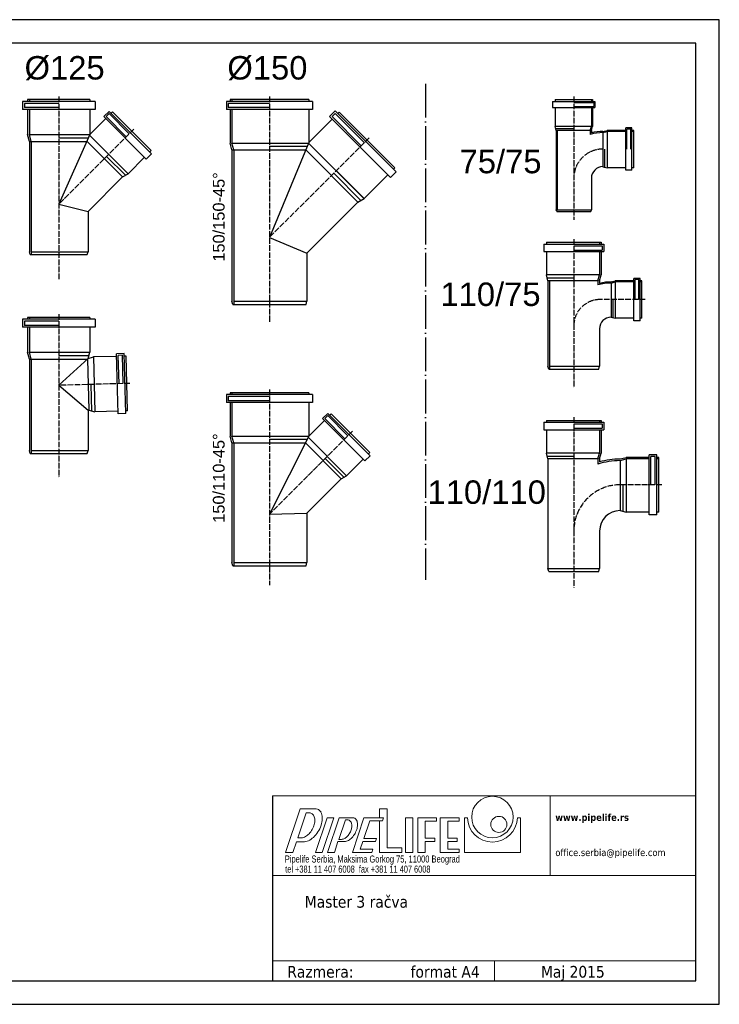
# Model space of a CAD drawing. Header units: inches. Extents: x 11 to 2981, y 4 to 2104.
# Tile 2 of 2: x 1489 to 2981, y 4 to 2104. Entities that reach past the tile are written whole.
import ezdxf

# ---------------------------------------------------------------- set-up
doc = ezdxf.new("R2010")
doc.units = ezdxf.units.IN
doc.header["$MEASUREMENT"] = 0
doc.linetypes.add('ACAD_ISO04W100', pattern=[30, 24, -3, 0, -3])
doc.layers.add('PIPELIFE', color=7, linetype='Continuous')
doc.styles.add('gogo', font='tahoma.ttf', dxfattribs={"height": 50})
doc.styles.add('SLDTEXTSTYLE3', font='TXT', dxfattribs={"width": 0.65625})
doc.styles.add('SLDTEXTSTYLE4', font='TXT', dxfattribs={"width": 0.698529})
doc.styles.get("Standard").update_dxf_attribs({"font": 'arial.ttf'})

msp = doc.modelspace()

# ---------------------------------------------------------------- linework, layer by layer
at = {"color": 1, "linetype": 'ACAD_ISO04W100', "ltscale": 3}
msp.add_line((2354.4, 1966.7), (2354.4, 908.7), dxfattribs=at)
for p, q in [((1506.2, 1933.1), (1506.2, 1929.1)), ((1639, 1933.1), (1506.2, 1933.1)), ((1510.1, 1933.1), (1510.1, 1929.1)), ((1639, 1933.1), (1639, 1929.1)), ((1938, 1933.1), (1938, 1929.1)), ((2105.8, 1933.1), (1938, 1933.1)), ((1941.9, 1933.1), (1941.9, 1929.1)), ((2105.8, 1933.1), (2105.8, 1929.1)), ((2631.1, 1933.1), (2631.1, 1929.1)), ((2631.1, 1933.1), (2710.7, 1933.1)), ((2708.4, 1933.1), (2708.4, 1929.1)), ((2710.7, 1933.1), (2710.7, 1929.1)), ((1495.4, 1929.1), (1495.4, 1912.1)), ((1649.9, 1929.1), (1495.4, 1929.1)), ((1649.9, 1912.1), (1495.4, 1912.1)), ((1499.3, 1925.2), (1499.3, 1916)), ((1572.6, 1925.2), (1499.3, 1925.2)), ((1572.6, 1916), (1499.3, 1916)), ((1506.2, 1912.1), (1506.2, 1858.4)), ((1510.1, 1912.1), (1510.1, 1858.4)), ((1639, 1912.1), (1639, 1859.1)), ((1649.9, 1929.1), (1649.9, 1912.1)), ((1930, 1929.1), (1930, 1912.1)), ((2113.9, 1929.1), (1930, 1929.1)), ((2113.9, 1912.1), (1930, 1912.1)), ((1933.9, 1925.2), (1933.9, 1916)), ((2021.9, 1925.2), (1933.9, 1925.2)), ((2021.9, 1916), (1933.9, 1916)), ((1938, 1912.1), (1938, 1840.4)), ((1941.9, 1912.1), (1941.9, 1840.4)), ((2105.8, 1912.1), (2105.8, 1841.7)), ((2113.9, 1929.1), (2113.9, 1912.1)), ((2625.8, 1929.1), (2625.8, 1916.1)), ((2625.8, 1929.1), (2716, 1929.1)), ((2625.8, 1916.1), (2716, 1916.1)), ((2631.1, 1916.1), (2631.1, 1876.1)), ((2670.9, 1926.8), (2713.7, 1926.8)), ((2670.9, 1918.4), (2713.7, 1918.4)), ((2708.4, 1916.1), (2708.4, 1876.1)), ((2710.7, 1916.1), (2710.7, 1876.1)), ((2713.7, 1926.8), (2713.7, 1918.4)), ((2716, 1929.1), (2716, 1916.1)), ((1672.8, 1892.9), (1639, 1859.1)), ((1680.2, 1908.1), (1668.9, 1896.8)), ((1759.3, 1806.4), (1668.9, 1896.8)), ((1680.2, 1903.3), (1673.7, 1896.8)), ((1716.5, 1854), (1673.7, 1896.8)), ((1770.6, 1817.7), (1680.2, 1908.1)), ((1723, 1860.5), (1680.2, 1903.3)), ((1687, 1907), (1684.1, 1904.2)), ((1769.6, 1824.4), (1687, 1907)), ((2155.6, 1891.5), (2105.8, 1841.7)), ((2161.9, 1909.2), (2149.9, 1897.1)), ((2279.9, 1767.1), (2149.9, 1897.1)), ((2161.9, 1903.7), (2155.4, 1897.1)), ((2217.7, 1834.9), (2155.4, 1897.1)), ((2292, 1779.1), (2161.9, 1909.2)), ((2224.2, 1841.4), (2161.9, 1903.7)), ((2170.4, 1906.3), (2167.6, 1903.5)), ((2289.1, 1787.7), (2170.4, 1906.3)), ((2708.4, 1876.1), (2631.1, 1876.1)), ((2633.4, 1867.4), (2631.1, 1876.1)), ((2632.3, 1871.8), (2670.9, 1871.8)), ((2706.1, 1867.4), (2708.4, 1876.1)), ((2708.4, 1867.4), (2710.7, 1876.1)), ((2794.8, 1872.7), (2781.8, 1872.7)), ((2781.8, 1782.5), (2781.8, 1872.7)), ((2792.5, 1870.4), (2784.1, 1870.4)), ((2784.1, 1827.6), (2784.1, 1870.4)), ((2792.5, 1827.6), (2792.5, 1870.4)), ((2794.8, 1782.5), (2794.8, 1872.7)), ((1510.1, 1843.8), (1506.2, 1858.4)), ((1510.1, 1858.4), (1638.5, 1858.4)), ((1514, 1843.8), (1510.1, 1858.4)), ((1510.1, 1858.4), (1638.7, 1858.4)), ((1639, 1859.1), (1572.6, 1710.1)), ((1635.5, 1851.1), (1572.6, 1851.1)), ((1638.2, 1857.2), (1720.3, 1775.2)), ((1638.2, 1857.2), (1720.3, 1775.2)), ((2633.4, 1867.4), (2633.4, 1698.4)), ((2706.1, 1867.4), (2633.4, 1867.4)), ((2635.7, 1867.4), (2635.7, 1698.4)), ((2706.1, 1867.4), (2706.1, 1859)), ((2708.4, 1867.4), (2708.4, 1862)), ((2733.2, 1865.1), (2741.8, 1867.4)), ((2733.2, 1862.8), (2741.8, 1865.1)), ((2733.2, 1862.8), (2733.2, 1790.1)), ((2781.8, 1867.4), (2741.8, 1867.4)), ((2781.8, 1865.1), (2741.8, 1865.1)), ((2741.8, 1865.1), (2741.8, 1787.8)), ((2798.8, 1867.4), (2794.8, 1867.4)), ((2798.8, 1865.1), (2794.8, 1865.1)), ((2798.8, 1787.8), (2798.8, 1867.4)), ((1510.1, 1843.8), (1510.1, 1608.8)), ((1510.1, 1843.8), (1632.2, 1843.8)), ((1514, 1843.8), (1514, 1602.8)), ((1632.6, 1844.7), (1708.8, 1768.5)), ((1941.9, 1825.8), (1938, 1840.4)), ((1941.9, 1840.4), (2105.3, 1840.4)), ((1945.8, 1825.8), (1941.9, 1840.4)), ((1941.9, 1840.4), (2105.3, 1840.4)), ((2105.8, 1841.7), (2021.9, 1639.1)), ((2102.3, 1833.1), (2021.9, 1833.1)), ((2105.3, 1840.4), (2223.2, 1722.5)), ((2105.3, 1840.4), (2223.6, 1722.1)), ((2737.5, 1789), (2737.5, 1827.6)), ((1714.6, 1771.8), (1674.5, 1811.9)), ((1755.4, 1810.3), (1720.3, 1775.2)), ((1770.6, 1817.7), (1759.3, 1806.4)), ((1769.6, 1824.4), (1766.7, 1821.6)), ((1941.9, 1825.8), (1941.9, 1503)), ((1941.9, 1825.8), (2099.2, 1825.8)), ((1945.8, 1825.8), (1945.8, 1496)), ((2099.2, 1825.8), (2210.5, 1714.6)), ((2289.1, 1787.7), (2286.3, 1784.8)), ((2733.2, 1790.1), (2741.8, 1787.8)), ((2781.8, 1787.8), (2741.8, 1787.8)), ((2798.8, 1787.8), (2794.8, 1787.8)), ((1708.8, 1768.5), (1635.1, 1694.8)), ((1708.8, 1768.5), (1720.3, 1775.2)), ((2217, 1718.3), (2159.1, 1776.3)), ((2274.2, 1772.8), (2223.6, 1722.1)), ((2292, 1779.1), (2279.9, 1767.1)), ((2708.4, 1765.4), (2708.4, 1698.4)), ((2794.8, 1782.5), (2781.8, 1782.5)), ((2210.5, 1714.6), (2223.6, 1722.1)), ((1572.6, 1710.1), (1635.1, 1694.8)), ((2210.5, 1714.6), (2101.9, 1606)), ((1635.1, 1694.8), (1635.1, 1608.8)), ((2633.4, 1698.4), (2708.4, 1698.4)), ((2634.5, 1694.4), (2633.4, 1698.4)), ((2634.5, 1694.4), (2707.4, 1694.4)), ((2707.4, 1694.4), (2708.4, 1698.4)), ((2021.9, 1639.1), (2101.9, 1606)), ((2607, 1625), (2734.8, 1625)), ((2607, 1625), (2607, 1609)), ((2612.5, 1629), (2729.3, 1629)), ((2612.5, 1629), (2612.5, 1625)), ((2670.9, 1621.6), (2731.4, 1621.6)), ((2725.9, 1629), (2725.9, 1625)), ((2729.3, 1629), (2729.3, 1625)), ((2731.4, 1621.6), (2731.4, 1612.4)), ((2734.8, 1625), (2734.8, 1609)), ((1511.7, 1602.8), (1510.1, 1608.8)), ((1511.7, 1602.8), (1633.5, 1602.8)), ((1514, 1608.8), (1634.6, 1608.8)), ((1514, 1608.8), (1635.1, 1608.8)), ((1633.5, 1602.8), (1635.1, 1608.8)), ((2101.9, 1606), (2101.9, 1503)), ((2607, 1609), (2734.8, 1609)), ((2612.5, 1609), (2612.5, 1559.3)), ((2670.9, 1612.4), (2731.4, 1612.4)), ((2725.9, 1609), (2725.9, 1559.3)), ((2729.3, 1609), (2729.3, 1559.3)), ((2725.9, 1559.3), (2612.5, 1559.3)), ((2725.9, 1559.3), (2612.5, 1559.3)), ((2615.9, 1546.5), (2612.5, 1559.3)), ((2722.5, 1546.5), (2725.9, 1559.3)), ((2725.9, 1546.5), (2729.3, 1559.3)), ((2614.2, 1552.9), (2670.9, 1552.9)), ((2615.9, 1546.5), (2615.9, 1364.5)), ((2722.5, 1546.5), (2615.9, 1546.5)), ((2619.3, 1546.5), (2619.3, 1358.5)), ((2722.5, 1546.5), (2722.5, 1537.8)), ((2725.9, 1546.5), (2725.9, 1541.1)), ((2750.7, 1544.2), (2759.3, 1546.5)), ((2750.7, 1541.9), (2759.3, 1544.2)), ((2750.7, 1541.9), (2750.7, 1469.2)), ((2799.3, 1546.5), (2759.3, 1546.5)), ((2799.3, 1544.2), (2759.3, 1544.2)), ((2759.3, 1544.2), (2759.3, 1466.9)), ((2812.3, 1551.8), (2799.3, 1551.8)), ((2799.3, 1461.6), (2799.3, 1551.8)), ((2810, 1549.5), (2801.6, 1549.5)), ((2801.6, 1506.7), (2801.6, 1549.5)), ((2810, 1506.7), (2810, 1549.5)), ((2812.3, 1461.6), (2812.3, 1551.8)), ((2816.3, 1546.5), (2812.3, 1546.5)), ((2816.3, 1544.2), (2812.3, 1544.2)), ((2816.3, 1466.9), (2816.3, 1546.5)), ((1943.8, 1496), (1941.9, 1503)), ((1943.8, 1496), (2100, 1496)), ((1945.8, 1503), (2101.4, 1503)), ((1945.8, 1503), (2101.9, 1503)), ((2100, 1496), (2101.9, 1503)), ((2755, 1468.1), (2755, 1506.7)), ((1495.4, 1464.8), (1495.4, 1447.8)), ((1649.9, 1464.8), (1495.4, 1464.8)), ((1499.3, 1460.9), (1499.3, 1451.7)), ((1572.6, 1460.9), (1499.3, 1460.9)), ((1572.6, 1451.7), (1499.3, 1451.7)), ((1506.2, 1468.8), (1506.2, 1464.8)), ((1639, 1468.8), (1506.2, 1468.8)), ((1510.1, 1468.8), (1510.1, 1464.8)), ((1639, 1468.8), (1639, 1464.8)), ((1649.9, 1464.8), (1649.9, 1447.8)), ((2750.7, 1469.2), (2759.3, 1466.9)), ((2799.3, 1466.9), (2759.3, 1466.9)), ((2812.3, 1461.6), (2799.3, 1461.6)), ((2816.3, 1466.9), (2812.3, 1466.9)), ((1649.9, 1447.8), (1495.4, 1447.8)), ((1506.2, 1447.8), (1506.2, 1394.2)), ((1510.1, 1447.8), (1510.1, 1394.2)), ((1639, 1447.8), (1639, 1394.2)), ((2725.9, 1444.5), (2725.9, 1364.5)), ((1510.1, 1379.6), (1506.2, 1394.2)), ((1510.1, 1394.2), (1638.5, 1394.2)), ((1514, 1379.6), (1510.1, 1394.2)), ((1510.1, 1394.2), (1639, 1394.2)), ((1637.1, 1386.9), (1572.6, 1386.9)), ((1635.5, 1381), (1639, 1394.2)), ((1712, 1391.4), (1696, 1391)), ((1699.4, 1263.3), (1696, 1391)), ((1708.7, 1388), (1699.5, 1387.7)), ((1701.1, 1327.2), (1699.5, 1387.7)), ((1710.3, 1327.5), (1708.7, 1388)), ((1715.3, 1263.7), (1712, 1391.4)), ((1716.1, 1386), (1712.1, 1385.9)), ((1719.2, 1269.3), (1716.1, 1386)), ((1510.1, 1379.6), (1510.1, 1184.5)), ((1510.1, 1379.6), (1633.9, 1379.6)), ((1514, 1379.6), (1514, 1178.5)), ((1635.5, 1381), (1572.6, 1323.9)), ((1633.8, 1379.5), (1636.7, 1270.5)), ((1635.5, 1381), (1646.5, 1384.2)), ((1696.2, 1385.5), (1646.5, 1384.2)), ((1646.5, 1384.2), (1649.5, 1267.5)), ((1646.5, 1384.2), (1649.5, 1267.5)), ((2617.5, 1358.5), (2615.9, 1364.5)), ((2617.5, 1358.5), (2724.3, 1358.5)), ((2619.3, 1364.5), (2725.9, 1364.5)), ((2619.3, 1364.5), (2725.9, 1364.5)), ((2724.3, 1358.5), (2725.9, 1364.5)), ((1572.6, 1323.9), (1635.1, 1270.5)), ((1643.1, 1269), (1641.6, 1325.7)), ((1930, 1304), (1930, 1287)), ((2113.9, 1304), (1930, 1304)), ((1938, 1308), (1938, 1304)), ((2105.8, 1308), (1938, 1308)), ((1941.9, 1308), (1941.9, 1304)), ((2105.8, 1308), (2105.8, 1304)), ((2113.9, 1304), (2113.9, 1287)), ((2113.9, 1287), (1930, 1287)), ((1933.9, 1300.1), (1933.9, 1290.9)), ((2021.9, 1300.1), (1933.9, 1300.1)), ((2021.9, 1290.9), (1933.9, 1290.9)), ((1938, 1287), (1938, 1215.4)), ((1941.9, 1287), (1941.9, 1215.4)), ((2105.8, 1287), (2105.8, 1215.6)), ((1635.1, 1270.5), (1635.1, 1184.5)), ((1636.7, 1270.5), (1635.1, 1270.5)), ((1636.7, 1270.5), (1649.5, 1267.5)), ((1699.2, 1268.8), (1649.5, 1267.5)), ((1715.3, 1263.7), (1699.4, 1263.3)), ((1719.2, 1269.3), (1715.2, 1269.2)), ((2146.5, 1264), (2135.2, 1252.7)), ((2236.9, 1173.7), (2146.5, 1264)), ((2153.2, 1263), (2150.4, 1260.1)), ((2235.8, 1180.4), (2153.2, 1263)), ((2139.1, 1248.8), (2105.8, 1215.6)), ((2225.5, 1162.4), (2135.2, 1252.7)), ((2146.5, 1259.2), (2140, 1252.7)), ((2182.8, 1209.9), (2140, 1252.7)), ((2189.3, 1216.4), (2146.5, 1259.2)), ((2607, 1245.1), (2734.8, 1245.1)), ((2607, 1245.1), (2607, 1229.1)), ((2612.5, 1249.1), (2729.3, 1249.1)), ((2612.5, 1249.1), (2612.5, 1245.1)), ((2670.9, 1241.7), (2731.4, 1241.7)), ((2725.9, 1249.1), (2725.9, 1245.1)), ((2729.3, 1249.1), (2729.3, 1245.1)), ((2731.4, 1241.7), (2731.4, 1232.5)), ((2734.8, 1245.1), (2734.8, 1229.1)), ((2607, 1229.1), (2734.8, 1229.1)), ((2612.5, 1229.1), (2612.5, 1179.4)), ((2670.9, 1232.5), (2731.4, 1232.5)), ((2725.9, 1229.1), (2725.9, 1179.4)), ((2729.3, 1229.1), (2729.3, 1179.4)), ((1941.9, 1200.8), (1938, 1215.4)), ((1941.9, 1215.4), (2105.3, 1215.4)), ((1945.8, 1200.8), (1941.9, 1215.4)), ((1941.9, 1215.4), (2105.7, 1215.4)), ((1941.9, 1200.8), (1941.9, 946.1)), ((1941.9, 1200.8), (2098.3, 1200.8)), ((1945.8, 1200.8), (1945.8, 939.1)), ((2105.8, 1215.6), (2021.9, 1049.1)), ((2102, 1208.1), (2021.9, 1208.1)), ((2098.5, 1201.1), (2175.1, 1124.5)), ((2104.5, 1213.1), (2186.5, 1131.1)), ((2104.5, 1213.1), (2186.5, 1131.1)), ((1511.7, 1178.5), (1510.1, 1184.5)), ((1511.7, 1178.5), (1633.5, 1178.5)), ((1514, 1184.5), (1634.6, 1184.5)), ((1514, 1184.5), (1635.1, 1184.5)), ((1633.5, 1178.5), (1635.1, 1184.5)), ((2235.8, 1180.4), (2233, 1177.6)), ((2725.9, 1179.4), (2612.5, 1179.4)), ((2725.9, 1179.4), (2612.5, 1179.4)), ((2615.9, 1166.7), (2612.5, 1179.4)), ((2722.5, 1166.7), (2725.9, 1179.4)), ((2725.9, 1166.7), (2729.3, 1179.4)), ((2180.8, 1127.8), (2140.7, 1167.9)), ((2221.7, 1166.2), (2186.5, 1131.1)), ((2236.9, 1173.7), (2225.5, 1162.4)), ((2614.2, 1173), (2670.9, 1173)), ((2615.9, 1166.7), (2615.9, 933)), ((2722.5, 1166.7), (2615.9, 1166.7)), ((2722.5, 1166.7), (2722.5, 1155.7)), ((2725.9, 1166.7), (2725.9, 1160.3)), ((2769.6, 1166.7), (2782.3, 1170.1)), ((2769.6, 1163.3), (2782.3, 1166.7)), ((2769.6, 1163.3), (2769.6, 1056.7)), ((2832, 1170.1), (2782.3, 1170.1)), ((2782.3, 1166.7), (2782.3, 1053.3)), ((2832, 1166.7), (2782.3, 1166.7)), ((2782.3, 1166.7), (2782.3, 1053.3)), ((2848, 1175.6), (2832, 1175.6)), ((2832, 1047.8), (2832, 1175.6)), ((2844.6, 1172.2), (2835.4, 1172.2)), ((2835.4, 1111.7), (2835.4, 1172.2)), ((2844.6, 1111.7), (2844.6, 1172.2)), ((2848, 1047.8), (2848, 1175.6)), ((2852, 1170.1), (2848, 1170.1)), ((2852, 1166.7), (2848, 1166.7)), ((2852, 1053.3), (2852, 1170.1)), ((2175.1, 1124.5), (2101.9, 1051.3)), ((2175.1, 1124.5), (2186.5, 1131.1)), ((2776, 1055), (2776, 1111.7)), ((2021.9, 1049.1), (2101.9, 1051.3)), ((2101.9, 1051.3), (2101.9, 946.1)), ((2769.6, 1056.7), (2782.3, 1053.3)), ((2832, 1053.3), (2782.3, 1053.3)), ((2852, 1053.3), (2848, 1053.3)), ((2848, 1047.8), (2832, 1047.8)), ((2725.9, 1013), (2725.9, 933)), ((1943.8, 939.1), (1941.9, 946.1)), ((1945.8, 946.1), (2101.4, 946.1)), ((1945.8, 946.1), (2101.9, 946.1)), ((2100, 939.1), (2101.9, 946.1)), ((1943.8, 939.1), (2100, 939.1)), ((2615.9, 933), (2722.5, 933)), ((2617.5, 927), (2615.9, 933)), ((2615.9, 933), (2725.9, 933)), ((2617.5, 927), (2724.3, 927)), ((2724.3, 927), (2725.9, 933)), ((2028.3, 448.6), (2028.3, 53.6))]:
    msp.add_line(p, q)
at = {"color": 1, "linetype": 'ACAD_ISO04W100', "ltscale": 0.5}
for p, q in [((1572.6, 1939.6), (1572.6, 1549.9)), ((2021.9, 1939.6), (2021.9, 1459)), ((2670.9, 1939.6), (2670.9, 1676.8)), ((1732.9, 1870.4), (1572.6, 1710.1)), ((2234.4, 1851.6), (2021.9, 1639.1)), ((2670.9, 1635.6), (2670.9, 1318.7)), ((2822.9, 1506.7), (2726.8, 1506.7)), ((1572.6, 1475.4), (1572.6, 1127.9)), ((1724.2, 1327.8), (1572.6, 1323.9)), ((2021.9, 1314.6), (2021.9, 897.4)), ((2670.9, 1255.7), (2670.9, 892.7)), ((2199.1, 1226.3), (2021.9, 1049.1)), ((2858.6, 1111.7), (2764.3, 1111.7))]:
    msp.add_line(p, q, dxfattribs=at)
at = {"color": 7, "linetype": 'Continuous', "lineweight": 0}
for p, q in [((2028.3, 448.6), (2931.3, 448.6)), ((2620.3, 278.6), (2620.3, 448.6)), ((2931.3, 278.6), (2028.3, 278.6)), ((2028.3, 96.1), (2931.3, 96.1)), ((2501.5, 53.6), (2501.5, 96.1))]:
    msp.add_line(p, q, dxfattribs=at)
at = {"color": 8, "linetype": 'Continuous', "lineweight": 0}
for p, q in [((2056.1, 327.3), (2087.2, 420.4)), ((2087.2, 420.4), (2121.5, 420.4)), ((2082.5, 358.5), (2100.5, 412.1)), ((2106.1, 412.1), (2100.5, 412.1)), ((2120, 327.3), (2144.9, 401.6)), ((2134.4, 327.3), (2159.2, 401.6)), ((2144.9, 401.6), (2159.2, 401.6)), ((2146, 327.3), (2170.8, 401.6)), ((2170.8, 401.6), (2199.6, 401.6)), ((2198.7, 327.3), (2223.5, 401.6)), ((2198.7, 327.3), (2223.5, 401.6)), ((2223.5, 401.6), (2223.3, 401.4)), ((2265, 401.6), (2223.5, 401.6)), ((2223.5, 401.6), (2256.6, 401.6)), ((2262.8, 395), (2265, 401.6)), ((2262.8, 395), (2265, 401.6)), ((2437.9, 401.6), (2437.9, 327.3)), ((2437.9, 401.6), (2444.1, 401.6)), ((2550.8, 401.6), (2557, 401.6)), ((2557, 401.6), (2557, 327.3)), ((2169.7, 355.3), (2183.8, 397.4)), ((2183.8, 397.4), (2187.7, 397.4)), ((2223.2, 357.5), (2235.7, 395)), ((2223.2, 357.5), (2235.7, 395)), ((2262.8, 395), (2235.7, 395)), ((2235.7, 395), (2256.6, 395)), ((2089, 358.5), (2082.5, 358.5)), ((2250.2, 357.5), (2223.2, 357.5)), ((2223.2, 357.5), (2250.2, 357.5)), ((2248, 350.9), (2250.2, 357.5)), ((2248, 350.9), (2250.2, 357.5)), ((2072.1, 327.3), (2079.8, 350.2)), ((2095.5, 350.2), (2079.8, 350.2)), ((2160.4, 327.3), (2168.1, 350.5)), ((2182.3, 350.5), (2168.1, 350.5)), ((2174.5, 355.3), (2169.7, 355.3)), ((2215.6, 334.7), (2221, 350.9)), ((2215.6, 334.7), (2221, 350.9)), ((2221, 350.9), (2248, 350.9)), ((2221, 350.9), (2248, 350.9)), ((2056.1, 327.3), (2072.1, 327.3)), ((2120, 327.3), (2134.4, 327.3)), ((2146, 327.3), (2160.4, 327.3)), ((2240.1, 327.3), (2198.7, 327.3)), ((2198.7, 327.3), (2240.1, 327.3)), ((2215.6, 334.7), (2242.6, 334.7)), ((2215.6, 334.7), (2242.6, 334.7)), ((2240.1, 327.3), (2242.6, 334.7)), ((2240.1, 327.3), (2242.6, 334.7)), ((2437.9, 327.3), (2557, 327.3))]:
    msp.add_line(p, q, dxfattribs=at)
at = {"color": 150, "linetype": 'Continuous', "lineweight": 0}
for p, q in [((2256.6, 420.4), (2256.6, 401.6)), ((2256.6, 420.4), (2272.6, 420.4)), ((2272.6, 420.4), (2272.6, 337)), ((2312, 401.6), (2312, 327.3)), ((2312, 401.6), (2328, 401.6)), ((2328, 401.6), (2328, 327.3)), ((2338, 401.6), (2338, 327.3)), ((2338, 401.6), (2378.4, 401.6)), ((2378.4, 401.6), (2378.4, 394.5)), ((2386, 401.6), (2386, 327.3)), ((2386, 401.6), (2426.4, 401.6)), ((2426.4, 401.6), (2426.4, 394.5)), ((2256.6, 395), (2256.6, 327.3)), ((2354, 394.5), (2354, 358)), ((2354, 394.5), (2378.4, 394.5)), ((2402, 394.5), (2402, 358)), ((2402, 394.5), (2426.4, 394.5)), ((2354, 358), (2374.4, 358)), ((2374.4, 358), (2374.4, 350.9)), ((2402, 358), (2422.4, 358)), ((2422.4, 358), (2422.4, 350.9)), ((2272.6, 337), (2304.1, 337)), ((2304.1, 337), (2304.1, 327.3)), ((2354, 350.9), (2354, 327.3)), ((2354, 350.9), (2374.4, 350.9)), ((2402, 350.9), (2402, 334.4)), ((2402, 350.9), (2422.4, 350.9)), ((2256.6, 327.3), (2304.1, 327.3)), ((2312, 327.3), (2328, 327.3)), ((2338, 327.3), (2354, 327.3)), ((2386, 327.3), (2426.4, 327.3)), ((2402, 334.4), (2426.4, 334.4)), ((2426.4, 334.4), (2426.4, 327.3))]:
    msp.add_line(p, q, dxfattribs=at)
for centre, radius in [((2497.4, 403), 44.2), ((2511.2, 387.3), 17.2)]:
    msp.add_circle(centre, radius, dxfattribs=at)
for centre, radius, end in [((2733.2, 1765.4), 97.5, 106.1196), ((2733.2, 1765.4), 99.8, 104.3703), ((2733.2, 1765.4), 24.8, 180), ((2750.7, 1444.5), 97.5, 106.7941), ((2750.7, 1444.5), 99.8, 104.3703), ((2750.7, 1444.5), 24.8, 180), ((2769.6, 1013), 150.2, 108.2447), ((2769.6, 1013), 153.6, 106.5001), ((2769.6, 1013), 43.6, 180)]:
    msp.add_arc(centre, radius, 90, end)
at = {"color": 1, "linetype": 'ACAD_ISO04W100', "ltscale": 0.5}
for centre, radius in [((2733.2, 1765.4), 62.3), ((2726.8, 1450.9), 55.8), ((2769.6, 1013), 98.6)]:
    msp.add_arc(centre, radius, 90, 180, dxfattribs=at)
at = {"color": 8, "linetype": 'Continuous', "lineweight": 0}
for centre, radius, start, end in [((2120.2, 407.5), 13, 60.8778, 84.2361), ((2106.1, 400.7), 11.5, 60.8781, 90), ((2106.1, 400.7), 11.5, 25.9162, 60.8781), ((2096.9, 396.2), 21.7, 1.5205, 25.9162), ((2120.2, 407.5), 13, 25.9165, 60.8778), ((2106.9, 401.1), 27.7, 1.5205, 25.9162), ((2091.3, 400.6), 43.4, 344.6649, 1.5205), ((2199.6, 392.3), 9.23, 60.8781, 90), ((2199.6, 392.3), 9.23, 25.9162, 60.8781), ((2497.4, 403), 53.4, 181.546, 358.454), ((2071.2, 399.9), 47.9, 330.8781, 344.6649), ((2086, 395.9), 32.6, 344.6649, 1.5205), ((2070, 406.5), 65.5, 330.8781, 344.6649), ((2187.7, 388.2), 9.18, 60.8781, 90), ((2187.7, 388.2), 9.18, 25.9162, 60.8781), ((2180.6, 384.7), 17.1, 1.5205, 25.9162), ((2172.2, 384.5), 25.5, 344.6649, 1.5205), ((2162.5, 391.6), 48, 330.8781, 344.6649), ((2189.8, 387.6), 20.1, 1.5205, 25.9162), ((2178.2, 387.3), 31.7, 344.6649, 1.5205), ((2089, 369.9), 11.5, 270, 275.8399), ((2087.9, 380.1), 21.7, 275.8399, 300.2356), ((2082.4, 389.5), 32.6, 300.2356, 317.0913), ((2071.2, 399.9), 47.9, 317.0913, 330.8781), ((2086.1, 391.5), 43.4, 300.2356, 317.0913), ((2070, 406.5), 65.5, 317.0913, 330.8781), ((2173.7, 372.3), 17.1, 275.8399, 300.2356), ((2169.5, 379.6), 25.5, 300.2356, 317.0913), ((2160.8, 387.6), 37.3, 317.0913, 330.8781), ((2174.4, 380.5), 31.7, 300.2356, 317.0913), ((2160.8, 387.6), 37.3, 330.8781, 344.6649), ((2162.5, 391.6), 48, 317.0913, 330.8781), ((2095.5, 363.2), 13, 270, 275.8399), ((2094, 377.9), 27.7, 275.8399, 300.2356), ((2174.5, 364.4), 9.18, 270, 275.8399), ((2180.2, 370.5), 20.1, 276.0391, 300.2335)]:
    msp.add_arc(centre, radius, start, end, dxfattribs=at)
at = {"layer": 'PIPELIFE'}
for points in [[(2981.3, 2103.6), (11.3, 2103.6), (11.3, 3.6), (2981.3, 3.6)], [(2931.3, 2053.6), (61.3, 2053.6), (61.3, 53.6), (2931.3, 53.6)]]:
    msp.add_lwpolyline(points, close=True, dxfattribs=at)

# ---------------------------------------------------------------- texts
at = {"color": 7, "linetype": 'Continuous', "lineweight": 0, "style": 'gogo'}
msp.add_text('Master 3 račva', height=25, dxfattribs=at).set_placement((2097.3, 209.7))
at = {"color": 7, "linetype": 'Continuous', "lineweight": 0, "insert": (2631.6, 409.8), "char_height": 15, "attachment_point": 1}
msp.add_mtext('{\\fTahoma|b1|i0|c0|p34;www.pipelife.rs\\P\\P\\P\\fTahoma|b0|i0|c0|p34;office.serbia@pipelife.com}', dxfattribs=at)
at = {"color": 7, "linetype": 'Continuous', "lineweight": 0, "attachment_point": 1}
for s, insert, char_height, style in [('{\\fTxt|b0|i0|c0|p2;Pipelife Serbia\\fTxt|b0|i0|c204|p2;,\\fTxt|b0|i0|c0|p2; Maksima Gorkog 75\\fTxt|b0|i0|c204|p2;, \\fTxt|b0|i0|c0|p2;11000 Beograd}', (2054.7, 321), 15, 'SLDTEXTSTYLE4'), ('{\\fTxt|b0|i0|c0|p2;tel +381 11 407 6008  fax +381 11 407 6008}', (2055.5, 299.5), 15, 'SLDTEXTSTYLE3'), ('Razmera:             format A4', (2060, 85.5), 25, 'gogo'), ('Maj 2015', (2600.9, 85.5), 25, 'gogo')]:
    msp.add_mtext(s, dxfattribs=dict(at, insert=insert, char_height=char_height, style=style))
at = {"layer": 'PIPELIFE', "color": 5}
for s, p in [('150/150-45%%D', (1926.3, 1587.5)), ('150/110-45%%D', (1926.3, 1030.6))]:
    msp.add_text(s, height=25, rotation=90, dxfattribs=at).set_placement(p)
at = {"layer": 'PIPELIFE', "color": 5, "char_height": 50, "attachment_point": 1}
for s, insert, width in [('%%C125', (1499.6, 2026), 68.476), ('%%C150', (1932.1, 2026), 68.476), ('75/75', (2427.4, 1826.1), 187.357), ('110/75', (2386.5, 1543), 187.357), ('110/110', (2359, 1121), 187.357)]:
    msp.add_mtext(s, dxfattribs=dict(at, insert=insert, width=width))

doc.saveas('drawing.dxf')
